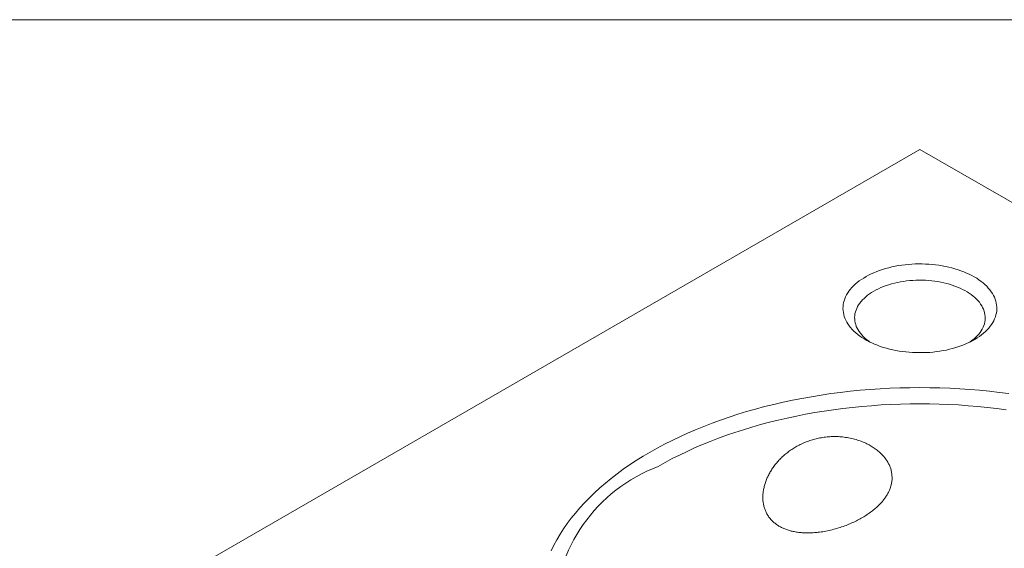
# Model space of a CAD drawing. Header units: inches. Extents: x 0.1 to 10.9, y 0 to 8.5.
# Tile 6 of 9: x 8.566 to 9.833, y 7.77 to 8.451. Entities that reach past the tile are written whole.
import ezdxf

# ---------------------------------------------------------------- set-up
doc = ezdxf.new("R2010")
doc.units = ezdxf.units.IN
doc.header["$MEASUREMENT"] = 0

msp = doc.modelspace()

# ---------------------------------------------------------------- linework, layer by layer
at = {"color": 7, "linetype": 'Continuous', "lineweight": 0}
for p, q in [((0.0622, 8.4506), (10.9445, 8.4506)), ((9.7241, 8.2836), (8.7017, 7.6933)), ((10.7466, 7.6933), (9.7241, 8.2836))]:
    msp.add_line(p, q, dxfattribs=at)
at = {"color": 7, "linetype": 'Continuous', "lineweight": 0, "flags": 128}
for points in [[(9.7941, 8.1194), (9.7972, 8.1176), (9.8001, 8.1157), (9.8028, 8.1137), (9.8054, 8.1116), (9.8079, 8.1095), (9.8102, 8.1073), (9.8122, 8.1051), (9.8142, 8.1028), (9.8159, 8.1004), (9.8175, 8.0981), (9.8189, 8.0956), (9.82, 8.0932), (9.821, 8.0907), (9.8219, 8.0882), (9.8225, 8.0857), (9.8229, 8.0831), (9.8231, 8.0806), (9.8231, 8.0781), (9.823, 8.0755), (9.8226, 8.073), (9.822, 8.0704), (9.8213, 8.0679), (9.8203, 8.0654), (9.8192, 8.063), (9.8178, 8.0606), (9.8163, 8.0582), (9.8146, 8.0558), (9.8127, 8.0535), (9.8107, 8.0513), (9.8085, 8.0491), (9.8061, 8.0469), (9.8035, 8.0449), (9.8008, 8.0428), (9.7979, 8.0409), (9.7949, 8.039), (9.7918, 8.0373), (9.7885, 8.0356), (9.7851, 8.034), (9.7815, 8.0324), (9.7779, 8.031), (9.7741, 8.0297), (9.7703, 8.0284), (9.7663, 8.0273), (9.7623, 8.0263), (9.7582, 8.0253), (9.754, 8.0245), (9.7498, 8.0238), (9.7455, 8.0232), (9.7411, 8.0227), (9.7368, 8.0223), (9.7324, 8.0221), (9.728, 8.0219), (9.7236, 8.0219), (9.7192, 8.0219), (9.7148, 8.0221), (9.7104, 8.0224), (9.706, 8.0228), (9.7017, 8.0233), (9.6975, 8.024), (9.6932, 8.0247), (9.6891, 8.0256), (9.685, 8.0265), (9.681, 8.0276), (9.677, 8.0287), (9.6732, 8.03), (9.6695, 8.0314), (9.6659, 8.0328), (9.6624, 8.0344), (9.659, 8.036), (9.6557, 8.0377), (9.6526, 8.0395), (9.6496, 8.0414), (9.6468, 8.0433), (9.6441, 8.0454), (9.6416, 8.0475), (9.6392, 8.0496), (9.6371, 8.0518), (9.635, 8.0541), (9.6332, 8.0564), (9.6316, 8.0588), (9.6301, 8.0612), (9.6288, 8.0636), (9.6277, 8.0661), (9.6268, 8.0686), (9.6261, 8.0711), (9.6256, 8.0736), (9.6253, 8.0761), (9.6251, 8.0787), (9.6252, 8.0812), (9.6255, 8.0838), (9.626, 8.0863), (9.6266, 8.0888), (9.6275, 8.0913), (9.6285, 8.0938), (9.6297, 8.0962), (9.6312, 8.0987), (9.6328, 8.101), (9.6346, 8.1034), (9.6365, 8.1056), (9.6387, 8.1079), (9.641, 8.11), (9.6435, 8.1121), (9.6461, 8.1142), (9.6489, 8.1161), (9.6518, 8.118), (9.6549, 8.1199), (9.6581, 8.1216), (9.6615, 8.1233), (9.665, 8.1248), (9.6686, 8.1263), (9.6723, 8.1277), (9.6761, 8.129), (9.68, 8.1302), (9.684, 8.1312), (9.688, 8.1322), (9.6922, 8.1331), (9.6964, 8.1339), (9.7007, 8.1345), (9.705, 8.1351), (9.7093, 8.1355), (9.7137, 8.1358), (9.7181, 8.1361), (9.7225, 8.1362), (9.7269, 8.1361), (9.7313, 8.136), (9.7357, 8.1358), (9.7401, 8.1354), (9.7444, 8.135), (9.7487, 8.1344), (9.7529, 8.1337), (9.7571, 8.1329), (9.7613, 8.132), (9.7653, 8.131), (9.7693, 8.1299), (9.7732, 8.1287), (9.7769, 8.1274), (9.7806, 8.1259), (9.7842, 8.1244), (9.7876, 8.1229), (9.791, 8.1212), (9.7941, 8.1194)], [(9.7884, 8.0355), (9.789, 8.0359), (9.7915, 8.0378), (9.7938, 8.0397), (9.796, 8.0417), (9.798, 8.0437), (9.7999, 8.0458), (9.8015, 8.0479), (9.803, 8.0501), (9.8043, 8.0523), (9.8054, 8.0546), (9.8064, 8.0569), (9.8071, 8.0592), (9.8076, 8.0615), (9.808, 8.0638), (9.8081, 8.0662), (9.8081, 8.0685), (9.8078, 8.0709), (9.8074, 8.0732), (9.8068, 8.0755), (9.8059, 8.0778), (9.8049, 8.0801), (9.8037, 8.0823), (9.8023, 8.0845), (9.8007, 8.0867), (9.799, 8.0888), (9.7971, 8.0908), (9.795, 8.0928), (9.7927, 8.0948), (9.7903, 8.0967), (9.7877, 8.0985), (9.785, 8.1002), (9.7821, 8.1019), (9.7791, 8.1034), (9.7759, 8.1049), (9.7727, 8.1063), (9.7693, 8.1076), (9.7658, 8.1089), (9.7623, 8.11), (9.7586, 8.111), (9.7549, 8.1119), (9.7511, 8.1127), (9.7472, 8.1134), (9.7433, 8.114), (9.7393, 8.1145), (9.7353, 8.1148), (9.7312, 8.1151), (9.7272, 8.1152), (9.7231, 8.1152), (9.7191, 8.1152), (9.715, 8.115), (9.711, 8.1147), (9.707, 8.1142), (9.7031, 8.1137), (9.6991, 8.1131), (9.6953, 8.1123), (9.6915, 8.1114), (9.6878, 8.1105), (9.6842, 8.1094), (9.6807, 8.1083), (9.6773, 8.107), (9.6739, 8.1056), (9.6708, 8.1042), (9.6677, 8.1027), (9.6647, 8.101)], [(9.6647, 8.101), (9.6619, 8.0994), (9.6593, 8.0976), (9.6568, 8.0957), (9.6544, 8.0938), (9.6523, 8.0918), (9.6502, 8.0898), (9.6484, 8.0877), (9.6467, 8.0856), (9.6452, 8.0834), (9.6439, 8.0812), (9.6428, 8.0789), (9.6419, 8.0767), (9.6412, 8.0743), (9.6406, 8.072), (9.6403, 8.0697), (9.6401, 8.0673), (9.6402, 8.065), (9.6404, 8.0627), (9.6409, 8.0603), (9.6415, 8.058), (9.6423, 8.0557), (9.6434, 8.0535), (9.6446, 8.0512), (9.646, 8.049), (9.6475, 8.0469), (9.6493, 8.0447), (9.6512, 8.0427), (9.6533, 8.0407), (9.6556, 8.0387), (9.658, 8.0369), (9.6599, 8.0355)], [(9.2496, 7.7667), (9.2531, 7.7739), (9.2569, 7.781), (9.2611, 7.788), (9.2655, 7.7949), (9.2703, 7.8018), (9.2754, 7.8087), (9.2807, 7.8154), (9.2864, 7.8221), (9.2924, 7.8286), (9.2987, 7.8351), (9.3053, 7.8415), (9.3121, 7.8478), (9.3193, 7.8539), (9.3267, 7.86), (9.3344, 7.866), (9.3424, 7.8718), (9.3506, 7.8775), (9.3591, 7.8831), (9.3678, 7.8885), (9.3768, 7.8938), (9.386, 7.899), (9.3954, 7.9041), (9.4051, 7.909), (9.415, 7.9137), (9.4251, 7.9183), (9.4354, 7.9227), (9.4459, 7.927), (9.4566, 7.9312), (9.4675, 7.9351), (9.4785, 7.9389), (9.4897, 7.9425), (9.5011, 7.946), (9.5127, 7.9493), (9.5243, 7.9524), (9.5361, 7.9553), (9.5481, 7.9581), (9.5602, 7.9606), (9.5723, 7.963), (9.5846, 7.9652), (9.597, 7.9672), (9.6095, 7.9691), (9.622, 7.9707), (9.6346, 7.9722), (9.6473, 7.9734), (9.66, 7.9745), (9.6728, 7.9754), (9.6856, 7.976), (9.6984, 7.9765), (9.7113, 7.9768), (9.7241, 7.9769), (9.737, 7.9768), (9.7498, 7.9765), (9.7627, 7.976), (9.7755, 7.9754), (9.7883, 7.9745), (9.801, 7.9734), (9.8137, 7.9722), (9.8263, 7.9707), (9.8388, 7.9691)], [(9.8353, 7.9484), (9.8232, 7.95), (9.8109, 7.9514), (9.7986, 7.9526), (9.7863, 7.9536), (9.7739, 7.9545), (9.7615, 7.9552), (9.7491, 7.9556), (9.7366, 7.9559), (9.7241, 7.956), (9.7117, 7.9559), (9.6992, 7.9556), (9.6868, 7.9552), (9.6744, 7.9545), (9.662, 7.9536), (9.6496, 7.9526), (9.6373, 7.9514), (9.6251, 7.95), (9.613, 7.9484), (9.6009, 7.9466), (9.5889, 7.9447), (9.577, 7.9425), (9.5652, 7.9402), (9.5535, 7.9377), (9.5419, 7.9351), (9.5304, 7.9322), (9.5191, 7.9292), (9.5079, 7.926), (9.4969, 7.9227), (9.486, 7.9192), (9.4753, 7.9155), (9.4648, 7.9116), (9.4544, 7.9076), (9.4442, 7.9035), (9.4342, 7.8992), (9.4244, 7.8947), (9.4148, 7.8901), (9.4055, 7.8854), (9.3963, 7.8805), (9.3874, 7.8755)]]:
    msp.add_lwpolyline(points, dxfattribs=at)
at = {"color": 7, "linetype": 'Continuous', "lineweight": 0}
msp.add_arc((9.4603, 7.6816), 0.2071, 110.6088, 247.8237, dxfattribs=at)
msp.add_open_spline([(9.6883, 7.8609), (9.6883, 7.8595), (9.6882, 7.8566), (9.6874, 7.8523), (9.6862, 7.8481), (9.6846, 7.8439), (9.6826, 7.8399), (9.6801, 7.836), (9.6774, 7.8322), (9.6739, 7.8281), (9.6697, 7.8238), (9.6646, 7.8194), (9.6591, 7.8153), (9.6533, 7.8114), (9.6472, 7.8078), (9.6408, 7.8045), (9.6342, 7.8015), (9.6271, 7.7987), (9.6194, 7.7961), (9.6113, 7.7938), (9.6031, 7.792), (9.5955, 7.7908), (9.5885, 7.7901), (9.5821, 7.7898), (9.5758, 7.7898), (9.5696, 7.7903), (9.5639, 7.7911), (9.5586, 7.7922), (9.5537, 7.7936), (9.5491, 7.7953), (9.5447, 7.7974), (9.5406, 7.7999), (9.5366, 7.8029), (9.533, 7.8063), (9.5298, 7.8101), (9.5272, 7.8142), (9.5252, 7.8185), (9.5237, 7.8229), (9.5226, 7.8275), (9.522, 7.8323), (9.522, 7.8372), (9.5223, 7.8421), (9.5232, 7.8471), (9.5244, 7.8522), (9.5261, 7.8572), (9.5282, 7.8622), (9.5308, 7.8671), (9.5337, 7.8719), (9.537, 7.8766), (9.5407, 7.8812), (9.5448, 7.8855), (9.5492, 7.8897), (9.5539, 7.8936), (9.5591, 7.8972), (9.5644, 7.9006), (9.5701, 7.9036), (9.5761, 7.9064), (9.5825, 7.9087), (9.5889, 7.9106), (9.5957, 7.9122), (9.6028, 7.9133), (9.6101, 7.9138), (9.6174, 7.9139), (9.6249, 7.9134), (9.6325, 7.9123), (9.6401, 7.9106), (9.6475, 7.9083), (9.6542, 7.9055), (9.6602, 7.9024), (9.6655, 7.8991), (9.6704, 7.8953), (9.6746, 7.8915), (9.6781, 7.8877), (9.6809, 7.884), (9.6834, 7.88), (9.6855, 7.8757), (9.6871, 7.871), (9.6881, 7.866), (9.6883, 7.8626), (9.6883, 7.8609)], degree=3, knots=[0, 0, 0, 0, 0.010392, 0.020828, 0.031267, 0.041664, 0.052, 0.062366, 0.072738, 0.083081, 0.097205, 0.111379, 0.125563, 0.1397, 0.154044, 0.168427, 0.182811, 0.197159, 0.213907, 0.230715, 0.247519, 0.264262, 0.27761, 0.291016, 0.304438, 0.317833, 0.331172, 0.343066, 0.355013, 0.366975, 0.378915, 0.390803, 0.403905, 0.417063, 0.430217, 0.443317, 0.455432, 0.467593, 0.479754, 0.491869, 0.503584, 0.515341, 0.527098, 0.538813, 0.550468, 0.562164, 0.57386, 0.585517, 0.597387, 0.609296, 0.621207, 0.63308, 0.645513, 0.657985, 0.670459, 0.682897, 0.696364, 0.70987, 0.72338, 0.736852, 0.751835, 0.766861, 0.781891, 0.796877, 0.81345, 0.830081, 0.846707, 0.863275, 0.877158, 0.891085, 0.905003, 0.918873, 0.929831, 0.940824, 0.951811, 0.962759, 0.975163, 0.987601, 1, 1, 1, 1], dxfattribs=at)

doc.saveas('drawing.dxf')
